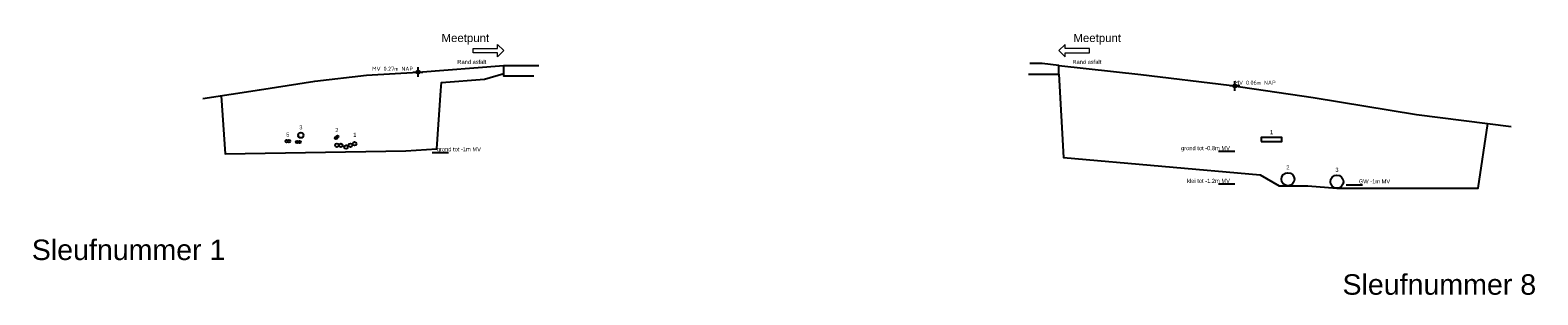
# Model space of a CAD drawing. Extents: x 102676 to 106538, y 417474 to 420545.
# Tile 21 of 112: x 104030.95 to 104049.39, y 418498.29 to 418501.53. Entities that reach past the tile are written whole.
import ezdxf
from ezdxf.enums import TextEntityAlignment as Align
from ezdxf.lldxf.tags import DXFTag

# ---------------------------------------------------------------- set-up
doc = ezdxf.new("R2010")
doc.units = 0
doc.layers.get('0').update_dxf_attribs({"lineweight": 25})
doc.layers.add('00_ARCEER1', color=1, linetype='Continuous', lineweight=25)
doc.layers.add('B-WE-KL-DATA-G', color=90, linetype='KL-DATA-N', lineweight=25)
doc.layers.add('00_HULP', color=252, linetype='Continuous', lineweight=25, plot=False)
doc.styles.add('NLCS-ISO-ANNOTATIEF-T25', font='NLCS-ISO.ttf', dxfattribs={"height": 2.5})
doc.styles.get("Standard").update_dxf_attribs({"font": 'arial.ttf'})
tags = doc.linetypes.add('KL-DATA-N', pattern='A,4,-1,[101,NLCS.shx,S=0.5,R=0,X=0,Y=0],-1,4,-1,["D",Standard,S=1,R=0,X=-0.25,Y=-0.5],-1.5', length=12.5).pattern_tags.tags
tags[18] = DXFTag(74, 10)

# ---------------------------------------------------------------- blocks, each defined once
blk = doc.blocks.new('*U68')
at = {"color": 0, "linetype": 'ByBlock', "flags": 128}
blk.add_lwpolyline([(0, 0), (10, 0)], dxfattribs=at)
at = {"linetype": 'Continuous'}
blk.add_attdef('NAP', text='', height=2.5, dxfattribs=at).set_placement((3, 0), align=Align.BOTTOM_RIGHT)
blk = doc.blocks.new('NAP_GRONDLAAG')
at = {"color": 0, "linetype": 'ByBlock', "flags": 128}
blk.add_lwpolyline([(0, 0), (-10, 0)], dxfattribs=at)
at = {"linetype": 'Continuous'}
blk.add_attdef('NAP', text='', height=2.5, dxfattribs=at).set_placement((-3, 0), align=Align.BOTTOM_RIGHT)
blk = doc.blocks.new('AFDEKPLAAT')
at = {"color": 0, "linetype": 'ByBlock'}
blk.add_lwpolyline([(-0.5, -1), (0.5, -1), (0.5, 0), (-0.5, 0)], close=True, dxfattribs=at)
blk = doc.blocks.new('ID')
at = {"color": 0, "linetype": 'ByBlock'}
blk.add_attdef('ID', text='', height=50, dxfattribs=at).set_placement((0, 25), align=Align.BOTTOM_CENTER)
blk = doc.blocks.new('WATER')
at = {"color": 0, "linetype": 'ByBlock'}
blk.add_circle((0, -0.5), 0.5, dxfattribs=at)
blk = doc.blocks.new('GAS')
at = {"color": 0, "linetype": 'ByBlock'}
blk.add_circle((0, -0.5), 0.5, dxfattribs=at)
blk = doc.blocks.new('*U76')
at = {"linetype": 'Continuous', "flags": 128}
for points in [[(3, 0), (-3, 0)], [(0, -3), (0, 3)]]:
    blk.add_lwpolyline(points, dxfattribs=at)
at = {"linetype": 'Continuous', "const_width": 1, "flags": 128}
for points in [[(-0.5, 0, -0.414214), (0, 0.5)], [(0.5, 0, -0.414214), (0, -0.5)]]:
    blk.add_lwpolyline(points, format="xyb", dxfattribs=at)
at = {"linetype": 'Continuous'}
blk.add_circle((0, 0), 1, dxfattribs=at)
at = {"linetype": 'Continuous', "style": 'NLCS-ISO-ANNOTATIEF-T25'}
blk.add_attdef('MVNAP', text='', height=0.375, dxfattribs=at).set_placement((3, 0), align=Align.BOTTOM_RIGHT)
blk = doc.blocks.new('*U59')
at = {"color": 1, "linetype": 'Continuous', "lineweight": 0, "ltscale": 20, "const_width": 0.4, "flags": 128}
blk.add_lwpolyline([(0, -372), (0, 250)], dxfattribs=at)
at = {"layer": '00_ARCEER1', "linetype": 'Continuous', "lineweight": 0, "ltscale": 20, "flags": 128}
blk.add_lwpolyline([(75, 25), (75, 75), (75, 75), (0, 0), (0, 0), (75, -75), (75, -75), (75, -25), (375, -25), (375, 25)], close=True, dxfattribs=at)
at = {"linetype": 'Continuous', "lineweight": 0, "ltscale": 20, "insert": (760, 205), "char_height": 100, "attachment_point": 3}
blk.add_mtext_dynamic_manual_height_columns('{\\C1;Meetpunt}', width=727.09, gutter_width=1250, heights=[0], dxfattribs=at)
blk = doc.blocks.new('*U56')
at = {"color": 0, "linetype": 'ByBlock', "flags": 128}
blk.add_lwpolyline([(0, 0), (10, 0)], dxfattribs=at)
at = {"linetype": 'Continuous'}
blk.add_attdef('NAP', text='', height=2.5, dxfattribs=at).set_placement((3, 0), align=Align.BOTTOM_RIGHT)
blk = doc.blocks.new('GLASVEZEL')
at = {"color": 0, "linetype": 'ByBlock'}
blk.add_circle((0, -0.5), 0.5, dxfattribs=at)
blk = doc.blocks.new('*U55')
at = {"color": 1, "linetype": 'Continuous', "lineweight": 0, "ltscale": 20, "const_width": 0.4, "flags": 128}
blk.add_lwpolyline([(0, -372), (0, 250)], dxfattribs=at)
at = {"layer": '00_ARCEER1', "linetype": 'Continuous', "lineweight": 0, "ltscale": 20, "flags": 128}
blk.add_lwpolyline([(-75, 25), (-75, 75), (-75, 75), (0, 0), (0, 0), (-75, -75), (-75, -75), (-75, -25), (-375, -25), (-375, 25)], close=True, dxfattribs=at)
at = {"linetype": 'Continuous', "lineweight": 0, "ltscale": 20, "insert": (-760, 205), "char_height": 100, "attachment_point": 1}
blk.add_mtext_dynamic_manual_height_columns('{\\C1;Meetpunt}', width=727.09, gutter_width=1250, heights=[0], dxfattribs=at)
blk = doc.blocks.new('*U77')
at = {"linetype": 'Continuous', "flags": 128}
for points in [[(-3, 0), (3, 0)], [(0, -3), (0, 3)]]:
    blk.add_lwpolyline(points, dxfattribs=at)
at = {"linetype": 'Continuous', "const_width": 1, "flags": 128}
for points in [[(-0.5, 0, 0.414214), (0, -0.5)], [(0.5, 0, 0.414214), (0, 0.5)]]:
    blk.add_lwpolyline(points, format="xyb", dxfattribs=at)
at = {"linetype": 'Continuous'}
blk.add_circle((0, 0), 1, dxfattribs=at)
at = {"linetype": 'Continuous', "style": 'NLCS-ISO-ANNOTATIEF-T25'}
blk.add_attdef('MVNAP', text='', height=0.375, dxfattribs=at).set_placement((-3, 0), align=Align.BOTTOM_RIGHT)

msp = doc.modelspace()

# ---------------------------------------------------------------- linework, layer by layer
at = {"color": 3, "ltscale": 20, "flags": 128}
for points in [[(104033.0652, 418500.6899), (104033.7562, 418500.7985), (104034.434, 418500.9049), (104035.0649, 418500.9767), (104035.6959, 418501.0149), (104036.7427, 418501.0949)], [(104043.5311, 418501.0949), (104044.534, 418500.9849), (104045.6143, 418500.8549), (104046.6406, 418500.7049), (104047.9022, 418500.4949), (104049.0614, 418500.349)]]:
    msp.add_lwpolyline(points, dxfattribs=at)
at = {"color": 251, "ltscale": 20, "flags": 128}
msp.add_lwpolyline([(104035.9738, 418500.7899), (104035.9738, 418500.7899), (104035.9812, 418500.8868), (104036.5079, 418500.927), (104036.7427, 418500.9992)], dxfattribs=at)
at = {"color": 251, "ltscale": 20}
for points in [[(104037.1124, 418500.9646), (104036.7427, 418500.9646), (104036.7427, 418501.0949), (104037.1728, 418501.0949)], [(104043.1614, 418500.9878), (104043.5311, 418500.9878), (104043.5311, 418501.0502), (104043.5311, 418501.0949), (104043.326, 418501.1182), (104043.176, 418501.1182)]]:
    msp.add_lwpolyline(points, dxfattribs=at)
at = {"ltscale": 20, "flags": 128}
for points in [[(104043.5311, 418500.9878), (104043.5866, 418499.9709), (104045.991, 418499.7581), (104046.226, 418499.6249), (104046.5763, 418499.6249), (104046.9311, 418499.5949), (104048.6589, 418499.5949), (104048.7756, 418500.3849)], [(104033.2883, 418500.7249), (104033.3381, 418500.0149), (104035.5477, 418500.0525), (104035.9234, 418500.0757), (104035.9738, 418500.7899)]]:
    msp.add_lwpolyline(points, dxfattribs=at)

# ---------------------------------------------------------------- block references
at = {"linetype": 'Continuous', "lineweight": 0, "ltscale": 20, "xscale": 0.001, "yscale": 0.001, "zscale": 0.001}
for name, p in [('*U55', (104036.7427, 418501.2768)), ('*U59', (104043.5311, 418501.2768))]:
    msp.add_blockref(name, p, dxfattribs=at)
at = {"ltscale": 20}
ref = msp.add_blockref('*U77', (104035.6959, 418501.0149), dxfattribs=dict(at, xscale=0.02, yscale=0.02, zscale=0.02))
ref.add_attrib('MVNAP', 'MV 0.27m NAP', dxfattribs={"linetype": 'Continuous', "height": 0.05, "style": 'NLCS-ISO-ANNOTATIEF-T25'}).set_placement((104035.6359, 418501.0149), align=Align.BOTTOM_RIGHT)
ref = msp.add_blockref('*U76', (104045.6829, 418500.8449), dxfattribs=dict(at, xscale=0.02, yscale=0.02, zscale=0.02))
ref.add_attrib('MVNAP', 'MV 0.06m NAP', dxfattribs={"linetype": 'Continuous', "height": 0.05, "style": 'NLCS-ISO-ANNOTATIEF-T25'}).set_placement((104046.1829, 418500.8449), align=Align.BOTTOM_RIGHT)
for name, p, xscale, yscale, zscale, values in [('ID', (104034.1027, 418500.1849), 0.001, 0.001, 0.001, {'ID': '5'}), ('ID', (104034.2327, 418500.1749), 0.001, 0.001, 0.001, {'ID': '4'}), ('ID', (104034.2627, 418500.2749), 0.001, 0.001, 0.001, {'ID': '3'}), ('ID', (104034.7027, 418500.2404), 0.001, 0.001, 0.001, {'ID': '2'}), ('ID', (104034.9227, 418500.1824), 0.001, 0.001, 0.001, {'ID': '1'}), ('ID', (104046.1311, 418500.2149), 0.001, 0.001, 0.001, {'ID': '1'}), ('NAP_GRONDLAAG', (104045.6829, 418500.0449), 0.02, 0.02, 0.02, {'NAP': 'grond tot -0.8m MV'}), ('ID', (104046.3311, 418499.7849), 0.001, 0.001, 0.001, {'ID': '2'}), ('NAP_GRONDLAAG', (104045.6829, 418499.6449), 0.02, 0.02, 0.02, {'NAP': 'klei tot -1.2m MV'}), ('ID', (104046.9311, 418499.7549), 0.001, 0.001, 0.001, {'ID': '3'})]:
    msp.add_blockref(name, p, dxfattribs=dict(at, xscale=xscale, yscale=yscale, zscale=zscale)).add_auto_attribs(values)
for name, p, xscale, yscale, zscale in [('GLASVEZEL', (104034.2627, 418500.2749), 0.065, 0.065, 0.065), ('GLASVEZEL', (104034.7119, 418500.2404), 0.025, 0.025, 0.025), ('GLASVEZEL', (104034.0877, 418500.1849), 0.03, 0.03, 0.03), ('GLASVEZEL', (104034.1177, 418500.1849), 0.03, 0.03, 0.03), ('GLASVEZEL', (104034.2177, 418500.1749), 0.03, 0.03, 0.03), ('GLASVEZEL', (104034.2477, 418500.1749), 0.03, 0.03, 0.03), ('GLASVEZEL', (104034.6923, 418500.2215), 0.025, 0.025, 0.025), ('AFDEKPLAAT', (104046.1311, 418500.2149), 0.25, 0.05, 0.25), ('WATER', (104046.3311, 418499.7849), 0.16, 0.16, 0.16), ('GAS', (104046.9311, 418499.7549), 0.16, 0.16, 0.16)]:
    msp.add_blockref(name, p, dxfattribs=dict(at, xscale=xscale, yscale=yscale, zscale=zscale))
ref = msp.add_blockref('*U56', (104035.8672, 418500.0316), dxfattribs=dict(at, xscale=0.02, yscale=0.02, zscale=0.02))
ref.add_attrib('NAP', 'grond tot -1m MV', dxfattribs={"linetype": 'Continuous', "height": 0.05}).set_placement((104036.465, 418500.0316), align=Align.BOTTOM_RIGHT)
at = {"color": 4, "ltscale": 20}
ref = msp.add_blockref('*U68', (104047.0436, 418499.6379), dxfattribs=dict(at, xscale=0.02, yscale=0.02, zscale=0.02))
ref.add_attrib('NAP', 'GW -1m MV', dxfattribs={"linetype": 'Continuous', "height": 0.05}).set_placement((104047.5822, 418499.6379), align=Align.BOTTOM_RIGHT)
at = {"layer": 'B-WE-KL-DATA-G', "color": 0, "xscale": 0.045, "yscale": 0.045, "zscale": 0.045}
for p in [(104034.7036, 418500.1424), (104034.7526, 418500.1418), (104034.815, 418500.12), (104034.8687, 418500.1427), (104034.919, 418500.1604)]:
    msp.add_blockref('GLASVEZEL', p, dxfattribs=at)

# ---------------------------------------------------------------- texts
at = {"linetype": 'Continuous', "lineweight": 0, "ltscale": 20, "char_height": 0.05, "attachment_point": 1}
for insert in [(104036.1759, 418501.1639), (104043.6964, 418501.1639)]:
    msp.add_mtext_dynamic_manual_height_columns('{\\C1;Rand asfalt}', width=0.546368, gutter_width=1.25, heights=[0.252], dxfattribs=dict(at, insert=insert))
at = {"layer": '00_HULP', "ltscale": 20}
for s, p in [('Sleufnummer 1', (104032.1568, 418498.642)), ('Sleufnummer 8', (104048.1827, 418498.218))]:
    msp.add_text(s, height=0.25, dxfattribs=at).set_placement(p, align=Align.BOTTOM_CENTER)

doc.saveas('drawing.dxf')
